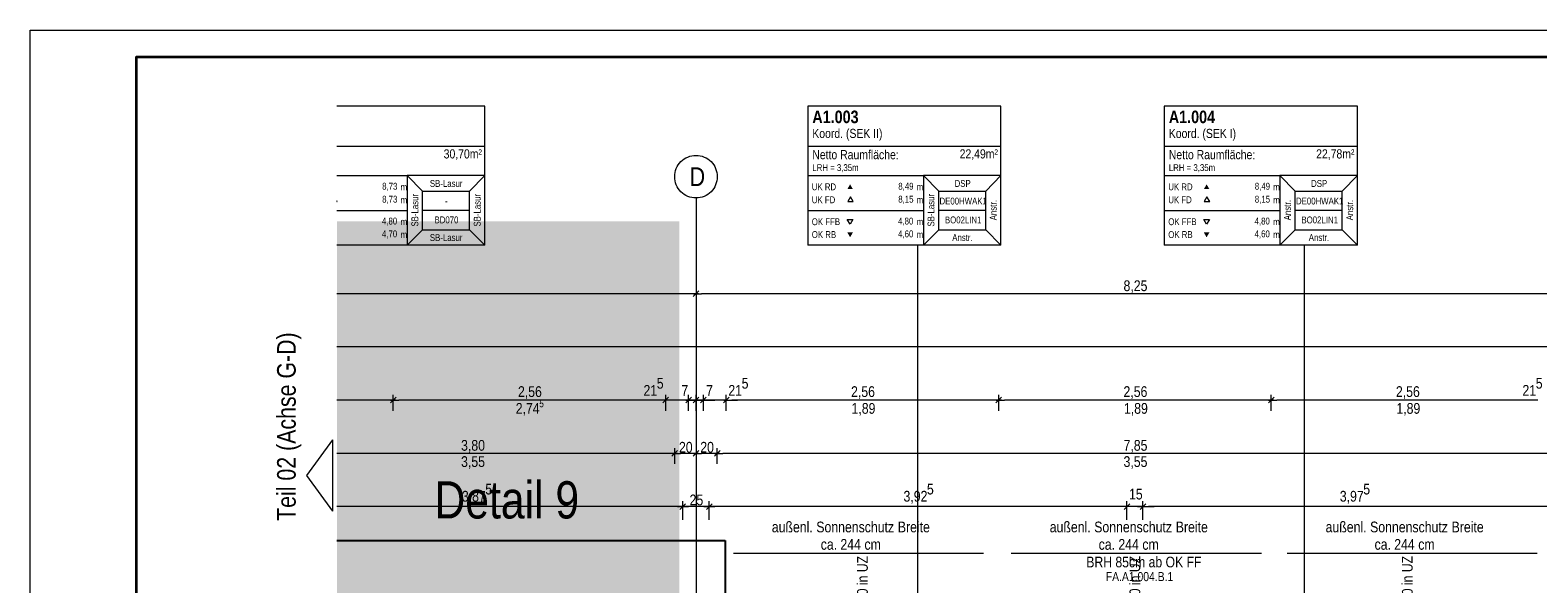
# Model space of a CAD drawing. Extents: x -620 to 3480, y 62 to 1107.
# Tile 98 of 244: x -620 to -336, y 1003 to 1107. Entities that reach past the tile are written whole.
import ezdxf
from ezdxf.lldxf.tags import DXFTag

# ---------------------------------------------------------------- set-up
doc = ezdxf.new("R2010")
doc.units = 0
doc.layers.get('0').update_dxf_attribs({"lineweight": 35})
for name, color, linetype, lineweight, true_color in [('30 -33 Aussenwände- 7 Fassade_ Elemente', 7, 'Continuous', 9, 0x00aacc), ('70 -72 Beschriftung- 1 Beschriftung allgemein', 7, 'Continuous', 9, 0xff6633), ('70 -75 Raumstempel- 1 Raumstempel', 1, 'Continuous', 50, 0xff0000), ('70 -75 Raumstempel-2 Verweislinie', 1, 'Continuous', 9, 0xff0000), ('70 -76 Bemaßung- 2 Allgemein', 9, 'Continuous', 5, 0x808080), ('E_Leerrohr_Detailnummer', 1, 'Continuous', 25, 0xff0000), ('iwb_Layout BA_Markierung', 7, 'Continuous', 9, 0xbadcdc), ('iwb_Layout Text', 3, 'Continuous', 18, 0x00ff00)]:
    doc.layers.add(name, color=color, linetype=linetype, lineweight=lineweight, true_color=true_color)
for name, color, linetype, lineweight in [('30 -33 Aussenwände- 8 Sonnenschutz', 7, 'Continuous', 9), ('70 -71 Achsen- 1 Gebäudeachsen', 7, 'STRICHPUNKT2-A06G9GKV8I', 18), ('Detailelementbeschriftung', 7, 'Continuous', 9), ('iwb_Plankopf Rahmen', 7, 'Continuous', 35)]:
    doc.layers.add(name, color=color, linetype=linetype, lineweight=lineweight)
doc.styles.get("Standard").update_dxf_attribs({"font": 'ARIALN.TTF'})
tags = doc.linetypes.add('STRICHPUNKT2-A06G9GKV8I', pattern=[12.7, 6.35, -3.175, 0, -3.175]).pattern_tags.tags
tags[10:11] = [DXFTag(74, 4), DXFTag(75, 0), DXFTag(340, '0'), DXFTag(46, 0.0), DXFTag(50, 0.0), DXFTag(44, 0.0), DXFTag(45, 0.0)]
tags[8:9] = [DXFTag(74, 4), DXFTag(75, 0), DXFTag(340, '0'), DXFTag(46, 0.0), DXFTag(50, 0.0), DXFTag(44, 0.0), DXFTag(45, 0.0)]
tags[6:7] = [DXFTag(74, 4), DXFTag(75, 0), DXFTag(340, '0'), DXFTag(46, 0.0), DXFTag(50, 0.0), DXFTag(44, 0.0), DXFTag(45, 0.0)]
tags[4:5] = [DXFTag(74, 4), DXFTag(75, 0), DXFTag(340, '0'), DXFTag(46, 0.0), DXFTag(50, 0.0), DXFTag(44, 0.0), DXFTag(45, 0.0)]

# ---------------------------------------------------------------- blocks, each defined once
blk = doc.blocks.new('Polygon-A06G9GKL8I')
at = {"color": 0, "linetype": 'ByBlock', "lineweight": -2, "ltscale": 0.13}
blk.add_solid([(-497.79, 86.11), (-562.01, 85.94), (-497.63, 1071.51), (-562.01, 1071.51)], dxfattribs=at)
blk = doc.blocks.new('Referenz-A06G9GKX8I')
at = {"layer": '30 -33 Aussenwände- 8 Sonnenschutz', "color": 0, "linetype": 'Continuous', "ltscale": 0.13}
for p, q in [((-440.49, 1009.1), (-487.49, 1009.1)), ((-388.26, 1009.1), (-435.26, 1009.1)), ((-336.41, 1009.1), (-383.41, 1009.1))]:
    blk.add_line(p, q, dxfattribs=at)
at = {"layer": '70 -71 Achsen- 1 Gebäudeachsen', "color": 0, "linetype": 'Continuous', "ltscale": 0.18}
for p, q in [((-497.84, 1082.12), (-497.61, 1082.43)), ((-497.61, 1082.43), (-497.34, 1082.73)), ((-497.34, 1082.73), (-497.05, 1082.99)), ((-497.05, 1082.99), (-496.74, 1083.22)), ((-496.74, 1083.22), (-496.4, 1083.42)), ((-496.4, 1083.42), (-496.04, 1083.59)), ((-496.04, 1083.59), (-495.67, 1083.72)), ((-495.67, 1083.72), (-495.29, 1083.82)), ((-495.29, 1083.82), (-494.91, 1083.88)), ((-494.91, 1083.88), (-494.51, 1083.9)), ((-494.51, 1083.9), (-494.12, 1083.88)), ((-494.12, 1083.88), (-493.73, 1083.82)), ((-493.73, 1083.82), (-493.35, 1083.72)), ((-493.35, 1083.72), (-492.98, 1083.59)), ((-492.98, 1083.59), (-492.63, 1083.42)), ((-492.63, 1083.42), (-492.29, 1083.22)), ((-492.29, 1083.22), (-491.98, 1082.99)), ((-491.98, 1082.99), (-491.68, 1082.73)), ((-491.68, 1082.73), (-491.42, 1082.43)), ((-491.42, 1082.43), (-491.19, 1082.12)), ((-498.51, 1079.9), (-498.49, 1080.29)), ((-498.49, 1079.51), (-498.51, 1079.9)), ((-498.49, 1080.29), (-498.44, 1080.68)), ((-498.44, 1080.68), (-498.34, 1081.06)), ((-498.34, 1081.06), (-498.21, 1081.43)), ((-498.21, 1081.43), (-498.04, 1081.78)), ((-498.04, 1081.78), (-497.84, 1082.12)), ((-491.19, 1082.12), (-490.99, 1081.78)), ((-490.99, 1081.78), (-490.82, 1081.43)), ((-490.82, 1081.43), (-490.69, 1081.06)), ((-490.69, 1081.06), (-490.59, 1080.68)), ((-490.59, 1080.68), (-490.53, 1080.29)), ((-490.53, 1080.29), (-490.51, 1079.9)), ((-490.51, 1079.9), (-490.53, 1079.51)), ((-498.44, 1079.12), (-498.49, 1079.51)), ((-498.34, 1078.74), (-498.44, 1079.12)), ((-498.21, 1078.37), (-498.34, 1078.74)), ((-498.04, 1078.01), (-498.21, 1078.37)), ((-497.84, 1077.67), (-498.04, 1078.01)), ((-497.61, 1077.36), (-497.84, 1077.67)), ((-497.34, 1077.07), (-497.61, 1077.36)), ((-497.05, 1076.81), (-497.34, 1077.07)), ((-496.74, 1076.57), (-497.05, 1076.81)), ((-491.98, 1076.81), (-492.29, 1076.57)), ((-491.68, 1077.07), (-491.98, 1076.81)), ((-491.42, 1077.36), (-491.68, 1077.07)), ((-491.19, 1077.67), (-491.42, 1077.36)), ((-490.99, 1078.01), (-491.19, 1077.67)), ((-490.82, 1078.37), (-490.99, 1078.01)), ((-490.69, 1078.74), (-490.82, 1078.37)), ((-490.59, 1079.12), (-490.69, 1078.74)), ((-490.53, 1079.51), (-490.59, 1079.12)), ((-496.4, 1076.37), (-496.74, 1076.57)), ((-496.04, 1076.2), (-496.4, 1076.37)), ((-495.67, 1076.07), (-496.04, 1076.2)), ((-495.29, 1075.97), (-495.67, 1076.07)), ((-494.91, 1075.92), (-495.29, 1075.97)), ((-494.51, 1075.9), (-494.91, 1075.92)), ((-494.12, 1075.92), (-494.51, 1075.9)), ((-493.73, 1075.97), (-494.12, 1075.92)), ((-493.35, 1076.07), (-493.73, 1075.97)), ((-492.98, 1076.2), (-493.35, 1076.07)), ((-492.63, 1076.37), (-492.98, 1076.2)), ((-492.29, 1076.57), (-492.63, 1076.37))]:
    blk.add_line(p, q, dxfattribs=at)
at = {"layer": '70 -71 Achsen- 1 Gebäudeachsen', "color": 0, "linetype": 'STRICHPUNKT2-A06G9GKV8I', "ltscale": 0.18}
blk.add_line((-494.51, 1075.9), (-494.51, 76.46), dxfattribs=at)
at = {"layer": '70 -75 Raumstempel- 1 Raumstempel', "color": 0, "lineweight": 9}
for p, q in [((-534.19, 1093.16), (-562.01, 1093.16)), ((-534.19, 1067.02), (-534.19, 1093.16)), ((-473.51, 1093.16), (-473.51, 1067.02)), ((-437.19, 1093.16), (-473.51, 1093.16)), ((-437.19, 1067.02), (-437.19, 1093.16)), ((-406.51, 1093.16), (-406.51, 1067.02)), ((-370.19, 1093.16), (-406.51, 1093.16)), ((-370.19, 1067.02), (-370.19, 1093.16)), ((-534.19, 1085.57), (-562.01, 1085.57)), ((-437.19, 1085.57), (-473.51, 1085.57)), ((-370.19, 1085.57), (-406.51, 1085.57)), ((-562.01, 1080.09), (-548.78, 1080.09)), ((-545.9, 1077.2), (-548.78, 1080.09)), ((-534.19, 1080.09), (-548.78, 1080.09)), ((-548.78, 1080.09), (-548.78, 1067.02)), ((-537.07, 1077.2), (-534.19, 1080.09)), ((-473.51, 1080.09), (-451.78, 1080.09)), ((-448.9, 1077.2), (-451.78, 1080.09)), ((-437.19, 1080.09), (-451.78, 1080.09)), ((-451.78, 1080.09), (-451.78, 1067.02)), ((-440.07, 1077.2), (-437.19, 1080.09)), ((-406.51, 1080.09), (-384.78, 1080.09)), ((-381.9, 1077.2), (-384.78, 1080.09)), ((-370.19, 1080.09), (-384.78, 1080.09)), ((-384.78, 1080.09), (-384.78, 1067.02)), ((-373.07, 1077.2), (-370.19, 1080.09)), ((-545.9, 1069.92), (-545.9, 1077.2)), ((-545.9, 1077.2), (-537.07, 1077.2)), ((-537.07, 1069.92), (-537.07, 1077.2)), ((-448.9, 1069.92), (-448.9, 1077.2)), ((-448.9, 1077.2), (-440.07, 1077.2)), ((-440.07, 1069.92), (-440.07, 1077.2)), ((-381.9, 1069.92), (-381.9, 1077.2)), ((-381.9, 1077.2), (-373.07, 1077.2)), ((-373.07, 1069.92), (-373.07, 1077.2)), ((-561.95, 1075.23), (-562.01, 1075.33)), ((-562.01, 1075.23), (-561.95, 1075.23)), ((-465.48, 1076.13), (-466, 1075.23)), ((-466, 1075.23), (-464.95, 1075.23)), ((-464.95, 1075.23), (-465.48, 1076.13)), ((-398.48, 1076.13), (-399, 1075.23)), ((-399, 1075.23), (-397.95, 1075.23)), ((-397.95, 1075.23), (-398.48, 1076.13)), ((-562.01, 1073.56), (-548.78, 1073.56)), ((-537.07, 1073.56), (-545.9, 1073.56)), ((-473.51, 1073.56), (-451.78, 1073.56)), ((-465.55, 1070.95), (-466.07, 1071.86)), ((-466.07, 1071.86), (-465.02, 1071.86)), ((-465.02, 1071.86), (-465.55, 1070.95)), ((-440.07, 1073.56), (-448.9, 1073.56)), ((-406.51, 1073.56), (-384.78, 1073.56)), ((-398.55, 1070.95), (-399.07, 1071.86)), ((-399.07, 1071.86), (-398.02, 1071.86)), ((-398.02, 1071.86), (-398.55, 1070.95)), ((-373.07, 1073.56), (-381.9, 1073.56)), ((-545.9, 1069.92), (-548.78, 1067.02)), ((-545.9, 1069.92), (-537.07, 1069.92)), ((-537.07, 1069.92), (-534.19, 1067.02)), ((-448.9, 1069.92), (-451.78, 1067.02)), ((-448.9, 1069.92), (-440.07, 1069.92)), ((-440.07, 1069.92), (-437.19, 1067.02)), ((-381.9, 1069.92), (-384.78, 1067.02)), ((-381.9, 1069.92), (-373.07, 1069.92)), ((-373.07, 1069.92), (-370.19, 1067.02)), ((-534.19, 1067.02), (-562.01, 1067.02)), ((-437.19, 1067.02), (-473.51, 1067.02)), ((-370.19, 1067.02), (-406.51, 1067.02))]:
    blk.add_line(p, q, dxfattribs=at)
at = {"layer": '70 -75 Raumstempel- 1 Raumstempel', "color": 0, "lineweight": 0}
for points in [[(-465.02, 1077.55), (-465.55, 1078.45), (-466.07, 1077.55)], [(-398.02, 1077.55), (-398.55, 1078.45), (-399.07, 1077.55)], [(-465.02, 1069.42), (-465.55, 1068.51), (-466.07, 1069.42)], [(-398.02, 1069.42), (-398.55, 1068.51), (-399.07, 1069.42)]]:
    blk.add_solid(points, dxfattribs=at)
at = {"layer": '70 -75 Raumstempel- 1 Raumstempel', "color": 7, "lineweight": 9, "true_color": 0xffffff}
blk.add_solid([(-561.95, 1075.23), (-562.01, 1075.33), (-562.01, 1075.23)], dxfattribs=at)
at = {"layer": '70 -75 Raumstempel-2 Verweislinie', "color": 0}
for p, q in [((-452.89, 1067.02), (-452.89, 959.25)), ((-380.16, 959.25), (-380.16, 1067.02))]:
    blk.add_line(p, q, dxfattribs=at)
at = {"layer": '70 -76 Bemaßung- 2 Allgemein', "color": 0, "linetype": 'Continuous', "ltscale": 0.13}
for p, q in [((-494.51, 1060.9), (-494.51, 1058.9)), ((-494.51, 1060.9), (-494.51, 1058.9)), ((-495.57, 1057.9), (-562.01, 1057.9)), ((-494.01, 1057.9), (-495.57, 1057.9)), ((-495.04, 1057.37), (-493.98, 1058.43)), ((-493.98, 1058.43), (-495.04, 1057.37)), ((-495.01, 1057.9), (-493.45, 1057.9)), ((-330.57, 1057.9), (-493.45, 1057.9)), ((-0.57, 1047.9), (-562.01, 1047.9)), ((-552.47, 1037.9), (-562.01, 1037.9)), ((-550.91, 1037.9), (-552.47, 1037.9)), ((-550.88, 1038.43), (-551.94, 1037.37)), ((-551.94, 1037.37), (-550.88, 1038.43)), ((-551.91, 1037.9), (-550.35, 1037.9)), ((-551.41, 1035.9), (-551.41, 1038.9)), ((-551.41, 1035.9), (-551.41, 1038.9)), ((-501.27, 1037.9), (-550.35, 1037.9)), ((-501.27, 1037.9), (-502.33, 1037.9)), ((-499.71, 1037.9), (-501.27, 1037.9)), ((-499.71, 1037.9), (-501.27, 1037.9)), ((-499.68, 1038.43), (-500.74, 1037.37)), ((-499.68, 1038.43), (-500.74, 1037.37)), ((-500.21, 1035.9), (-500.21, 1038.9)), ((-500.21, 1035.9), (-500.21, 1038.9)), ((-495.91, 1037.9), (-500.21, 1037.9)), ((-496.97, 1037.9), (-498.03, 1037.9)), ((-495.41, 1037.9), (-496.97, 1037.9)), ((-495.57, 1037.9), (-496.63, 1037.9)), ((-495.38, 1038.43), (-496.44, 1037.37)), ((-496.44, 1037.37), (-495.38, 1038.43)), ((-496.41, 1037.9), (-494.85, 1037.9)), ((-495.91, 1035.9), (-495.91, 1038.9)), ((-495.91, 1035.9), (-495.91, 1038.9)), ((-494.51, 1037.9), (-495.91, 1037.9)), ((-494.01, 1037.9), (-495.57, 1037.9)), ((-494.17, 1037.9), (-495.23, 1037.9)), ((-495.04, 1037.37), (-493.98, 1038.43)), ((-493.98, 1038.43), (-495.04, 1037.37)), ((-495.01, 1037.9), (-493.45, 1037.9)), ((-494.85, 1037.9), (-493.79, 1037.9)), ((-494.51, 1035.9), (-494.51, 1038.9)), ((-494.51, 1035.9), (-494.51, 1038.9)), ((-493.11, 1037.9), (-494.51, 1037.9)), ((-492.61, 1037.9), (-494.17, 1037.9)), ((-492.58, 1038.43), (-493.64, 1037.37)), ((-493.64, 1037.37), (-492.58, 1038.43)), ((-493.61, 1037.9), (-492.05, 1037.9)), ((-493.45, 1037.9), (-492.39, 1037.9)), ((-493.11, 1035.9), (-493.11, 1038.9)), ((-493.11, 1035.9), (-493.11, 1038.9)), ((-488.81, 1037.9), (-493.11, 1037.9)), ((-492.05, 1037.9), (-490.99, 1037.9)), ((-489.34, 1037.37), (-488.28, 1038.43)), ((-489.34, 1037.37), (-488.28, 1038.43)), ((-489.31, 1037.9), (-487.75, 1037.9)), ((-489.31, 1037.9), (-487.75, 1037.9)), ((-488.81, 1035.9), (-488.81, 1038.9)), ((-488.81, 1035.9), (-488.81, 1038.9)), ((-438.67, 1037.9), (-487.75, 1037.9)), ((-487.75, 1037.9), (-486.69, 1037.9)), ((-437.11, 1037.9), (-438.67, 1037.9)), ((-437.08, 1038.43), (-438.14, 1037.37)), ((-438.14, 1037.37), (-437.08, 1038.43)), ((-438.11, 1037.9), (-436.55, 1037.9)), ((-437.61, 1035.9), (-437.61, 1038.9)), ((-437.61, 1035.9), (-437.61, 1038.9)), ((-387.47, 1037.9), (-436.55, 1037.9)), ((-385.91, 1037.9), (-387.47, 1037.9)), ((-385.88, 1038.43), (-386.94, 1037.37)), ((-386.94, 1037.37), (-385.88, 1038.43)), ((-386.91, 1037.9), (-385.35, 1037.9)), ((-386.41, 1035.9), (-386.41, 1038.9)), ((-386.41, 1035.9), (-386.41, 1038.9)), ((-336.27, 1037.9), (-385.35, 1037.9)), ((-336.27, 1037.9), (-337.33, 1037.9)), ((-498.51, 1025.9), (-498.51, 1028.9)), ((-498.51, 1025.9), (-498.51, 1028.9)), ((-494.51, 1030.9), (-494.51, 1028.9)), ((-494.51, 1030.9), (-494.51, 1028.9)), ((-490.51, 1025.9), (-490.51, 1028.9)), ((-490.51, 1025.9), (-490.51, 1028.9)), ((-499.57, 1027.9), (-562.01, 1027.9)), ((-498.01, 1027.9), (-499.57, 1027.9)), ((-499.04, 1027.37), (-497.98, 1028.43)), ((-497.98, 1028.43), (-499.04, 1027.37)), ((-499.01, 1027.9), (-497.45, 1027.9)), ((-495.57, 1027.9), (-497.45, 1027.9)), ((-494.01, 1027.9), (-495.57, 1027.9)), ((-493.98, 1028.43), (-495.04, 1027.37)), ((-495.04, 1027.37), (-493.98, 1028.43)), ((-495.01, 1027.9), (-493.45, 1027.9)), ((-491.57, 1027.9), (-493.45, 1027.9)), ((-490.01, 1027.9), (-491.57, 1027.9)), ((-489.98, 1028.43), (-491.04, 1027.37)), ((-491.04, 1027.37), (-489.98, 1028.43)), ((-491.01, 1027.9), (-489.45, 1027.9)), ((-334.57, 1027.9), (-489.45, 1027.9)), ((-498.07, 1017.9), (-562.01, 1017.9)), ((-496.01, 1017.9), (-498.07, 1017.9)), ((-498.01, 1017.9), (-495.95, 1017.9)), ((-497.01, 1015.4), (-497.01, 1018.9)), ((-497.01, 1015.4), (-497.01, 1018.9)), ((-493.07, 1017.9), (-495.95, 1017.9)), ((-491.01, 1017.9), (-493.07, 1017.9)), ((-493.01, 1017.9), (-490.95, 1017.9)), ((-492.01, 1015.4), (-492.01, 1018.9)), ((-492.01, 1015.4), (-492.01, 1018.9)), ((-414.57, 1017.9), (-490.95, 1017.9)), ((-414.57, 1017.9), (-415.63, 1017.9)), ((-412.51, 1017.9), (-414.57, 1017.9)), ((-412.51, 1017.9), (-414.57, 1017.9)), ((-413.51, 1015.4), (-413.51, 1018.9)), ((-413.51, 1015.4), (-413.51, 1018.9)), ((-410.51, 1017.9), (-413.51, 1017.9)), ((-411.51, 1017.9), (-409.45, 1017.9)), ((-411.51, 1017.9), (-409.45, 1017.9)), ((-410.51, 1015.4), (-410.51, 1018.9)), ((-410.51, 1015.4), (-410.51, 1018.9)), ((-332.07, 1017.9), (-409.45, 1017.9)), ((-409.45, 1017.9), (-408.39, 1017.9))]:
    blk.add_line(p, q, dxfattribs=at)
at = {"layer": '70 -76 Bemaßung- 2 Allgemein', "color": 0, "linetype": 'Continuous', "lineweight": 20, "ltscale": 0.2}
for p, q in [((-497.54, 1017.37), (-496.48, 1018.43)), ((-496.48, 1018.43), (-497.54, 1017.37)), ((-491.48, 1018.43), (-492.54, 1017.37)), ((-492.54, 1017.37), (-491.48, 1018.43)), ((-412.98, 1018.43), (-414.04, 1017.37)), ((-412.98, 1018.43), (-414.04, 1017.37)), ((-411.04, 1017.37), (-409.98, 1018.43)), ((-411.04, 1017.37), (-409.98, 1018.43))]:
    blk.add_line(p, q, dxfattribs=at)
at = {"layer": '30 -33 Aussenwände- 7 Fassade_ Elemente', "color": 0, "linetype": 'ByBlock', "ltscale": 0.13, "insert": (-421.16, 1008.48), "char_height": 2, "attachment_point": 1}
blk.add_mtext('{\\fArial Narrow;BRH 85cm ab OK FF}', dxfattribs=at)
at = {"layer": '30 -33 Aussenwände- 8 Sonnenschutz', "color": 0, "linetype": 'Continuous', "ltscale": 0.13, "char_height": 2.0138, "attachment_point": 1}
for s, insert in [('{\\fArial Narrow;außenl.}', (-480.26, 1015.07)), ('{\\fArial Narrow;Sonnenschutz}', (-471.9, 1015.07)), ('{\\fArial Narrow;Breite}', (-456.58, 1015.07)), ('{\\fArial Narrow;außenl.}', (-428.03, 1015.07)), ('{\\fArial Narrow;Sonnenschutz}', (-419.67, 1015.07)), ('{\\fArial Narrow;Breite}', (-404.34, 1015.07)), ('{\\fArial Narrow;außenl.}', (-376.18, 1015.07)), ('{\\fArial Narrow;Sonnenschutz}', (-367.82, 1015.07)), ('{\\fArial Narrow;Breite}', (-352.5, 1015.07)), ('{\\fArial Narrow;244}', (-467.37, 1011.8)), ('{\\fArial Narrow;244}', (-415.13, 1011.8)), ('{\\fArial Narrow;244}', (-363.29, 1011.8)), ('{\\fArial Narrow;ca.}', (-471.06, 1011.8)), ('{\\fArial Narrow;cm}', (-462.85, 1011.8)), ('{\\fArial Narrow;ca.}', (-418.83, 1011.8)), ('{\\fArial Narrow;cm}', (-410.62, 1011.8)), ('{\\fArial Narrow;ca.}', (-366.98, 1011.8)), ('{\\fArial Narrow;cm}', (-358.77, 1011.8))]:
    blk.add_mtext(s, dxfattribs=dict(at, insert=insert))
at = {"layer": '70 -71 Achsen- 1 Gebäudeachsen', "color": 0, "linetype": 'Continuous', "ltscale": 0.18, "insert": (-495.71, 1081.66), "char_height": 3.5241, "attachment_point": 1}
blk.add_mtext('{\\fArial Narrow;D}', dxfattribs=at)
at = {"layer": '70 -72 Beschriftung- 1 Beschriftung allgemein', "color": 0, "linetype": 'Continuous', "ltscale": 0.13, "insert": (-417.49, 1005.59), "char_height": 1.7, "attachment_point": 1}
blk.add_mtext('{\\fArial Narrow;FA.A1.004.B.1}', dxfattribs=at)
at = {"layer": '70 -75 Raumstempel- 1 Raumstempel', "color": 0, "linetype": 'Continuous', "ltscale": 0.5, "attachment_point": 1}
for s, insert, char_height, rotation in [('{\\fArial Narrow|b1|i0;A1.003}', (-472.65, 1092.31), 2.3536, 0), ('{\\fArial Narrow|b1|i0;A1.004}', (-405.65, 1092.31), 2.3536, 0), ('{\\fArial Narrow;Koord. (SEK II)}', (-472.65, 1088.88), 1.7117, 0), ('{\\fArial Narrow;Koord. (SEK I)}', (-405.65, 1088.88), 1.7117, 0), ('{\\fArial Narrow;30,70m²}', (-541.93, 1085.04), 1.7117, 0), ('{\\fArial Narrow;22,49m²}', (-444.96, 1085.04), 1.7117, 0), ('{\\fArial Narrow;22,78m²}', (-377.96, 1085.04), 1.7117, 0), ('{\\fArial Narrow;Netto Raumfläche:}', (-472.65, 1084.89), 1.7117, 0), ('{\\fArial Narrow;Netto Raumfläche:}', (-405.65, 1084.89), 1.7117, 0), ('{\\fArial Narrow;LRH = 3,35m}', (-472.65, 1082.24), 1.2838, 0), ('{\\fArial Narrow;LRH = 3,35m}', (-405.65, 1082.24), 1.2838, 0), ('{\\fArial Narrow;8,73}', (-553.49, 1078.74), 1.2838, 0), ('{\\fArial Narrow;m}', (-550.03, 1078.62), 1.2838, 0), ('{\\fArial Narrow;SB-Lasur}', (-547.99, 1070.52), 1.2838, 90), ('{\\fArial Narrow;SB-Lasur}', (-544.53, 1079.26), 1.2838, 0), ('{\\fArial Narrow;SB-Lasur}', (-536.27, 1070.52), 1.2838, 90), ('{\\fArial Narrow;UK RD}', (-472.75, 1078.63), 1.2838, 0), ('{\\fArial Narrow;8,49}', (-456.49, 1078.74), 1.2838, 0), ('{\\fArial Narrow;m}', (-453.03, 1078.62), 1.2838, 0), ('{\\fArial Narrow;SB-Lasur}', (-450.99, 1070.52), 1.2838, 90), ('{\\fArial Narrow;DSP}', (-445.91, 1079.26), 1.2838, 0), ('{\\fArial Narrow;UK RD}', (-405.75, 1078.63), 1.2838, 0), ('{\\fArial Narrow;8,49}', (-389.49, 1078.74), 1.2838, 0), ('{\\fArial Narrow;m}', (-386.03, 1078.62), 1.2838, 0), ('{\\fArial Narrow;DSP}', (-378.91, 1079.26), 1.2838, 0), ('{\\fArial Narrow;8,73}', (-553.49, 1076.31), 1.2838, 0), ('{\\fArial Narrow;m}', (-550.03, 1076.18), 1.2838, 0), ('{\\fArial Narrow;-}', (-541.69, 1075.95), 1.2838, 0), ('{\\fArial Narrow;UK FD}', (-472.75, 1076.19), 1.2838, 0), ('{\\fArial Narrow;8,15}', (-456.49, 1076.31), 1.2838, 0), ('{\\fArial Narrow;m}', (-453.03, 1076.18), 1.2838, 0), ('{\\fArial Narrow;DE00HWAK1}', (-448.75, 1075.96), 1.2838, 0), ('{\\fArial Narrow;Anstr.}', (-439.29, 1071.7), 1.2838, 90), ('{\\fArial Narrow;UK FD}', (-405.75, 1076.19), 1.2838, 0), ('{\\fArial Narrow;8,15}', (-389.49, 1076.31), 1.2838, 0), ('{\\fArial Narrow;m}', (-386.03, 1076.18), 1.2838, 0), ('{\\fArial Narrow;Anstr.}', (-384, 1071.7), 1.2838, 90), ('{\\fArial Narrow;DE00HWAK1}', (-381.75, 1075.96), 1.2838, 0), ('{\\fArial Narrow;Anstr.}', (-372.29, 1071.7), 1.2838, 90), ('{\\fArial Narrow;4,80}', (-553.53, 1072.2), 1.2838, 0), ('{\\fArial Narrow;m}', (-550.03, 1072.07), 1.2838, 0), ('{\\fArial Narrow;BD070}', (-543.65, 1072.42), 1.2838, 0), ('{\\fArial Narrow;OK FFB}', (-472.75, 1072.07), 1.2838, 0), ('{\\fArial Narrow;4,80}', (-456.53, 1072.2), 1.2838, 0), ('{\\fArial Narrow;m}', (-453.03, 1072.07), 1.2838, 0), ('{\\fArial Narrow;BO02LIN1}', (-447.73, 1072.41), 1.2838, 0), ('{\\fArial Narrow;OK FFB}', (-405.75, 1072.07), 1.2838, 0), ('{\\fArial Narrow;4,80}', (-389.53, 1072.2), 1.2838, 0), ('{\\fArial Narrow;m}', (-386.03, 1072.07), 1.2838, 0), ('{\\fArial Narrow;BO02LIN1}', (-380.73, 1072.41), 1.2838, 0), ('{\\fArial Narrow;4,70}', (-553.53, 1069.79), 1.2838, 0), ('{\\fArial Narrow;m}', (-550.03, 1069.66), 1.2838, 0), ('{\\fArial Narrow;SB-Lasur}', (-544.53, 1069.09), 1.2838, 0), ('{\\fArial Narrow;OK RB}', (-472.75, 1069.66), 1.2838, 0), ('{\\fArial Narrow;4,60}', (-456.53, 1069.79), 1.2838, 0), ('{\\fArial Narrow;m}', (-453.03, 1069.66), 1.2838, 0), ('{\\fArial Narrow;Anstr.}', (-446.35, 1069.1), 1.2838, 0), ('{\\fArial Narrow;OK RB}', (-405.75, 1069.66), 1.2838, 0), ('{\\fArial Narrow;4,60}', (-389.53, 1069.79), 1.2838, 0), ('{\\fArial Narrow;m}', (-386.03, 1069.66), 1.2838, 0), ('{\\fArial Narrow;Anstr.}', (-379.35, 1069.1), 1.2838, 0)]:
    blk.add_mtext(s, dxfattribs=dict(at, insert=insert, char_height=char_height, rotation=rotation))
at = {"layer": '70 -76 Bemaßung- 2 Allgemein', "color": 0, "linetype": 'Continuous', "ltscale": 0.13, "attachment_point": 1}
for s, insert, char_height in [('{\\fArial Narrow;8,25}', (-414.16, 1060.41), 2.0138), ('{\\fArial Narrow;2,56}', (-527.97, 1040.51), 2.0138), ('{\\fArial Narrow;21}', (-504.38, 1040.74), 2.0138), ('{\\fArial Narrow;5}', (-501.88, 1042.08), 2.0138), ('{\\fArial Narrow;7}', (-497.26, 1040.72), 2.0138), ('{\\fArial Narrow;7}', (-492.61, 1040.72), 2.0138), ('{\\fArial Narrow;21}', (-488.43, 1040.74), 2.0138), ('{\\fArial Narrow;5}', (-485.93, 1042.08), 2.0138), ('{\\fArial Narrow;2,56}', (-465.37, 1040.51), 2.0138), ('{\\fArial Narrow;2,56}', (-414.17, 1040.51), 2.0138), ('{\\fArial Narrow;2,56}', (-362.97, 1040.51), 2.0138), ('{\\fArial Narrow;21}', (-339.19, 1040.74), 2.0138), ('{\\fArial Narrow;5}', (-336.69, 1042.08), 2.0138), ('{\\fArial Narrow;2,74}', (-528.39, 1037.36), 2.0138), ('{\\fArial Narrow;5}', (-523.96, 1037.92), 1.3426), ('{\\fArial Narrow;1,89}', (-465.28, 1037.36), 2.0138), ('{\\fArial Narrow;1,89}', (-414.08, 1037.36), 2.0138), ('{\\fArial Narrow;1,89}', (-362.88, 1037.36), 2.0138), ('{\\fArial Narrow;3,80}', (-538.66, 1030.41), 2.0138), ('{\\fArial Narrow;20}', (-497.71, 1030.05), 2.0138), ('{\\fArial Narrow;20}', (-493.71, 1030.05), 2.0138), ('{\\fArial Narrow;7,85}', (-414.16, 1030.41), 2.0138), ('{\\fArial Narrow;3,55}', (-538.66, 1027.36), 2.0138), ('{\\fArial Narrow;3,55}', (-414.16, 1027.36), 2.0138), ('{\\fArial Narrow;3,87}', (-538.51, 1020.85), 2.0138), ('{\\fArial Narrow;5}', (-534.11, 1022.19), 2.0138), ('{\\fArial Narrow;25}', (-495.72, 1020.15), 2.0138), ('{\\fArial Narrow;3,92}', (-455.51, 1020.85), 2.0138), ('{\\fArial Narrow;5}', (-451.11, 1022.19), 2.0138), ('{\\fArial Narrow;15}', (-413.13, 1021.25), 2.0138), ('{\\fArial Narrow;3,97}', (-373.51, 1020.85), 2.0138), ('{\\fArial Narrow;5}', (-369.11, 1022.19), 2.0138)]:
    blk.add_mtext(s, dxfattribs=dict(at, insert=insert, char_height=char_height))
blk = doc.blocks.new('Einzeiliger Text-A06G9GNV8I')
at = {"color": 0, "lineweight": -2, "insert": (-543.66, 1022.66), "char_height": 7, "attachment_point": 1}
blk.add_mtext('{\\fArial Narrow;Detail 9}', dxfattribs=at)
blk = doc.blocks.new('Polygon-A06G9GNX8I')
at = {"color": 0, "linetype": 'ByBlock', "lineweight": -2, "ltscale": 0.25}
for p, q in [((-562.01, 1011.53), (-489.04, 1011.53)), ((-489.04, 1011.53), (-489.04, 825.53)), ((-489.04, 825.53), (-562.01, 825.53))]:
    blk.add_line(p, q, dxfattribs=at)
blk = doc.blocks.new('Einzeiliger Text-A06G9GUB8I')
at = {"color": 0, "lineweight": -2, "insert": (-413.03, 996.65), "char_height": 2, "attachment_point": 1, "rotation": 90}
blk.add_mtext('{\\fArial Narrow;DN20 in UZ}', dxfattribs=at)
blk = doc.blocks.new('Einzeiliger Text-A06G9GUF8I')
at = {"color": 0, "lineweight": -2, "insert": (-361.83, 996.65), "char_height": 2, "attachment_point": 1, "rotation": 90}
blk.add_mtext('{\\fArial Narrow;DN20 in UZ}', dxfattribs=at)
blk = doc.blocks.new('Einzeiliger Text-A06G9GUN8I')
at = {"color": 0, "lineweight": -2, "insert": (-464.23, 996.65), "char_height": 2, "attachment_point": 1, "rotation": 90}
blk.add_mtext('{\\fArial Narrow;DN20 in UZ}', dxfattribs=at)

msp = doc.modelspace()

# ---------------------------------------------------------------- linework, layer by layer
at = {"layer": 'iwb_Layout Text', "linetype": 'Continuous', "ltscale": 0.18}
for p, q in [((-567.63, 1023.74), (-562.75, 1030.43)), ((-562.75, 1017.05), (-562.75, 1030.43)), ((-562.75, 1017.05), (-567.63, 1023.74))]:
    msp.add_line(p, q, dxfattribs=at)
at = {"layer": 'iwb_Plankopf Rahmen', "color": 8, "lineweight": 13, "ltscale": 0.13, "true_color": 0x808080}
msp.add_lwpolyline([(300.35, 62.43), (-619.65, 62.43), (-619.65, 1107.43), (300.35, 1107.43), (300.35, 62.43)], close=True, dxfattribs=at)
at = {"layer": 'iwb_Plankopf Rahmen', "ltscale": 0.35}
msp.add_lwpolyline([(-599.65, 67.43), (-599.65, 1102.43), (295.35, 1102.43), (295.35, 67.43), (-599.65, 67.43)], close=True, dxfattribs=at)

# ---------------------------------------------------------------- block references
at = {"color": 8, "lineweight": 25, "ltscale": 0.25, "true_color": 0x808080}
msp.add_blockref('Referenz-A06G9GKX8I', (0, 0), dxfattribs=at)
at = {"layer": 'Detailelementbeschriftung', "ltscale": 0.13}
for name in ['Einzeiliger Text-A06G9GUN8I', 'Einzeiliger Text-A06G9GUB8I', 'Einzeiliger Text-A06G9GUF8I']:
    msp.add_blockref(name, (0, 0), dxfattribs=at)
at = {"layer": 'E_Leerrohr_Detailnummer', "ltscale": 0.25}
for name in ['Einzeiliger Text-A06G9GNV8I', 'Polygon-A06G9GNX8I']:
    msp.add_blockref(name, (0, 0), dxfattribs=at)
at = {"layer": 'iwb_Layout BA_Markierung', "ltscale": 0.13}
msp.add_blockref('Polygon-A06G9GKL8I', (0, 0), dxfattribs=at)

# ---------------------------------------------------------------- texts
at = {"layer": 'iwb_Layout Text', "ltscale": 0.18}
msp.add_text('Teil 02 (Achse G-D)', height=3.5, rotation=90, dxfattribs=at).set_placement((-569.74, 1015.21))

doc.saveas('drawing.dxf')
